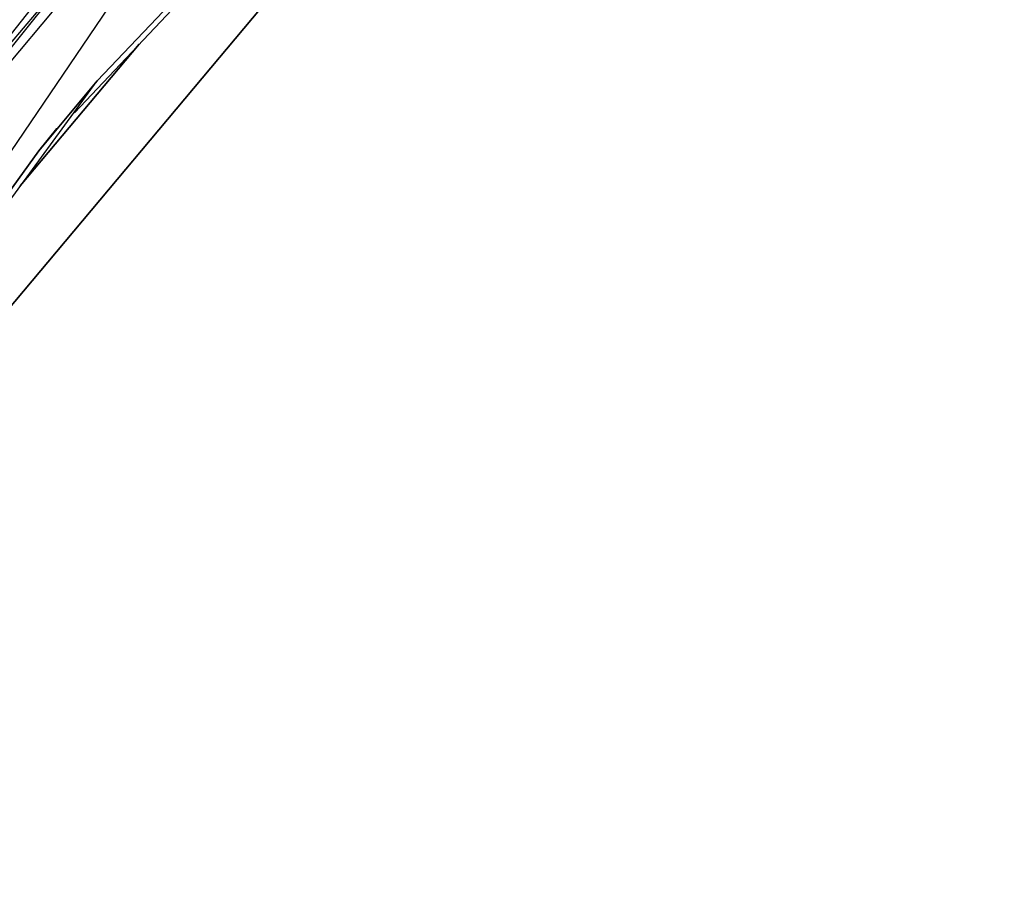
# Model space of a CAD drawing. Header units: millimetres. Extents: x 61846 to 198573, y 13020 to 52988.
# Tile 200 of 240: x 180458 to 180627, y 25454 to 25605. Entities that reach past the tile are written whole.
import ezdxf

# ---------------------------------------------------------------- set-up
doc = ezdxf.new("R2010")
doc.units = ezdxf.units.MM
doc.layers.add('A-COLS', color=52, linetype='Continuous', lineweight=35)
doc.layers.add('S-BEAM', color=12, linetype='Continuous', lineweight=35)

# ---------------------------------------------------------------- blocks, each defined once
blk = doc.blocks.new('28_PBT_SF_toneeltoren_dakboog_28_PBT_SF_toneeltoren_dakboog as R_2584242 - 28_PBT_SF_toneeltoren_dakboog_28_PBT_SF_toneeltoren_dakboog as R_2584242-313469-GZ lierenkamer 3')
at = {"layer": 'S-BEAM', "color": 250, "lineweight": 25}
for p, q in [((-48544.95, 25588.8), (-48385.46, 25757.81)), ((-48385.46, 25757.81), (-48544.95, 25588.8)), ((-48541.06, 25594.27), (-48405.4, 25737.12)), ((-48643.93, 25453.71), (-48541.06, 25594.27)), ((-48541.06, 25594.27), (-48551.07, 25582.31)), ((-48551.07, 25582.31), (-48541.06, 25594.27)), ((-48551.07, 25582.31), (-48547.95, 25586.11)), ((-48547.95, 25586.11), (-48551.07, 25582.31)), ((-48643.93, 25453.71), (-48551.07, 25582.31)), ((-48551.07, 25582.31), (-48643.93, 25453.71))]:
    blk.add_line(p, q, dxfattribs=at)
blk = doc.blocks.new('28_PBT_SF_toneeltoren_dakboog_28_PBT_SF_toneeltoren_dakboog as R_2584242 - 28_PBT_SF_toneeltoren_dakboog_28_PBT_SF_toneeltoren_dakboog as R_2584242-313473-GZ lierenkamer 3')
blk.add_blockref('28_PBT_SF_toneeltoren_dakboog_28_PBT_SF_toneeltoren_dakboog as R_2584242 - 28_PBT_SF_toneeltoren_dakboog_28_PBT_SF_toneeltoren_dakboog as R_2584242-313469-GZ lierenkamer 3', (0, 0))
blk = doc.blocks.new('28_PBT_SC_staal_H-profiel_gekromd_dak toneeltoren_S355_HE200B_betondak_as 20_2666731 - 28_PBT_SC_staal_H-profiel_gekromd_dak toneeltoren_S355_HE200B_betondak_as 20_2666731-313531-GZ lierenkamer 3')
at = {"layer": 'A-COLS', "color": 250, "lineweight": 25}
for p, q in [((-48596.53, 25549.17), (-48500.85, 25663.22)), ((-48500.85, 25663.22), (-48584.56, 25540.12)), ((-48574.99, 25532.88), (-48480.72, 25645.22)), ((-48480.72, 25645.22), (-48574.99, 25532.88)), ((-48535.08, 25628.55), (-48574.49, 25578.82)), ((-48596.53, 25549.17), (-48543.26, 25615.68)), ((-48574.49, 25578.82), (-48543.26, 25615.68)), ((-48533.85, 25600.56), (-48554.24, 25576.26)), ((-48554.24, 25576.26), (-48533.85, 25600.56))]:
    blk.add_line(p, q, dxfattribs=at)
blk = doc.blocks.new('28_PBT_SC_staal_H-profiel_gekromd_dak toneeltoren_S355_HE200B_betondak_as 20_2666731 - 28_PBT_SC_staal_H-profiel_gekromd_dak toneeltoren_S355_HE200B_betondak_as 20_2666731-313535-GZ lierenkamer 3')
blk.add_blockref('28_PBT_SC_staal_H-profiel_gekromd_dak toneeltoren_S355_HE200B_betondak_as 20_2666731 - 28_PBT_SC_staal_H-profiel_gekromd_dak toneeltoren_S355_HE200B_betondak_as 20_2666731-313531-GZ lierenkamer 3', (0, 0))
blk = doc.blocks.new('TadP_A_CON_CONSTRUCTIE_rvt-5-GZ lierenkamer 3')
at = {"layer": 'A-COLS', "color": 10, "lineweight": 18}
blk.add_blockref('28_PBT_SC_staal_H-profiel_gekromd_dak toneeltoren_S355_HE200B_betondak_as 20_2666731 - 28_PBT_SC_staal_H-profiel_gekromd_dak toneeltoren_S355_HE200B_betondak_as 20_2666731-313535-GZ lierenkamer 3', (0, 0), dxfattribs=at)
at = {"layer": 'S-BEAM', "color": 10, "lineweight": 18}
blk.add_blockref('28_PBT_SF_toneeltoren_dakboog_28_PBT_SF_toneeltoren_dakboog as R_2584242 - 28_PBT_SF_toneeltoren_dakboog_28_PBT_SF_toneeltoren_dakboog as R_2584242-313473-GZ lierenkamer 3', (0, 0), dxfattribs=at)

msp = doc.modelspace()

# ---------------------------------------------------------------- block references
at = {"color": 210, "lineweight": 5}
msp.add_blockref('TadP_A_CON_CONSTRUCTIE_rvt-5-GZ lierenkamer 3', (229012.82, 0), dxfattribs=at)

doc.saveas('drawing.dxf')
